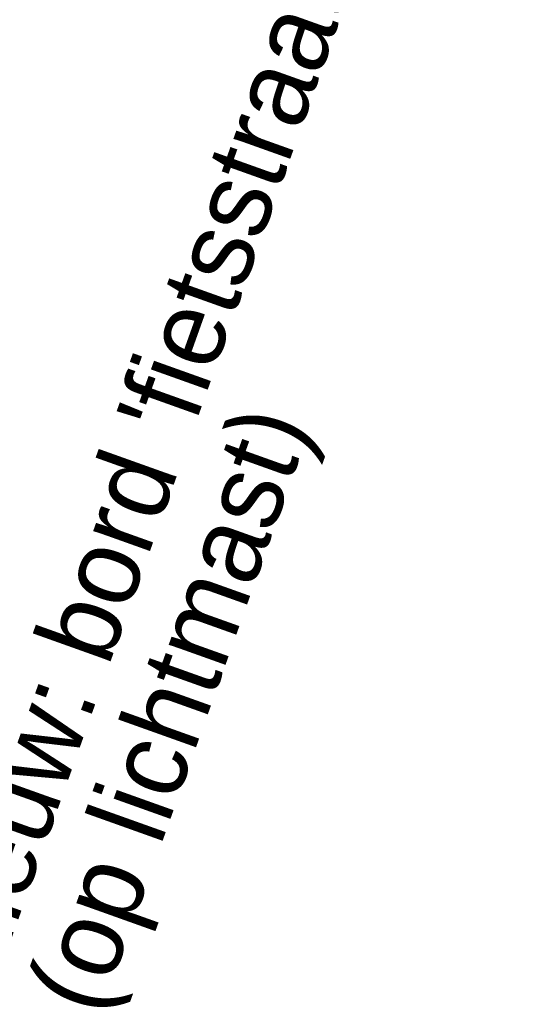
# Model space of a CAD drawing. Header units: metres. Extents: x 136326 to 138181, y 453212 to 454732.
# Tile 21 of 55: x 136562.05 to 136567.02, y 453760.12 to 453769.53. Entities that reach past the tile are written whole.
import ezdxf

# ---------------------------------------------------------------- set-up
doc = ezdxf.new("R2010")
doc.units = ezdxf.units.M
doc.layers.add('-DR-nw-inr-bebording-txt', color=2, linetype='Continuous')
doc.styles.add('eurostile', font='txt')

msp = doc.modelspace()

# ---------------------------------------------------------------- texts
at = {"layer": '-DR-nw-inr-bebording-txt', "style": 'eurostile'}
msp.add_text("verwijderen: G11 + OB 'snorfietsen niet toegestaan'", height=0.75, rotation=70.5, dxfattribs=at).set_placement((136555.0045656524, 453765.127619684))
at = {"layer": '-DR-nw-inr-bebording-txt', "insert": (136563.0204526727, 453759.912968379), "char_height": 0.75, "attachment_point": 7, "rotation": 70.33562535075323, "line_spacing_factor": 0.8360563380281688, "style": 'eurostile'}
msp.add_mtext("nieuw: bord 'fietsstraat' + OB502\\P(op lichtmast)", dxfattribs=at)

doc.saveas('drawing.dxf')
